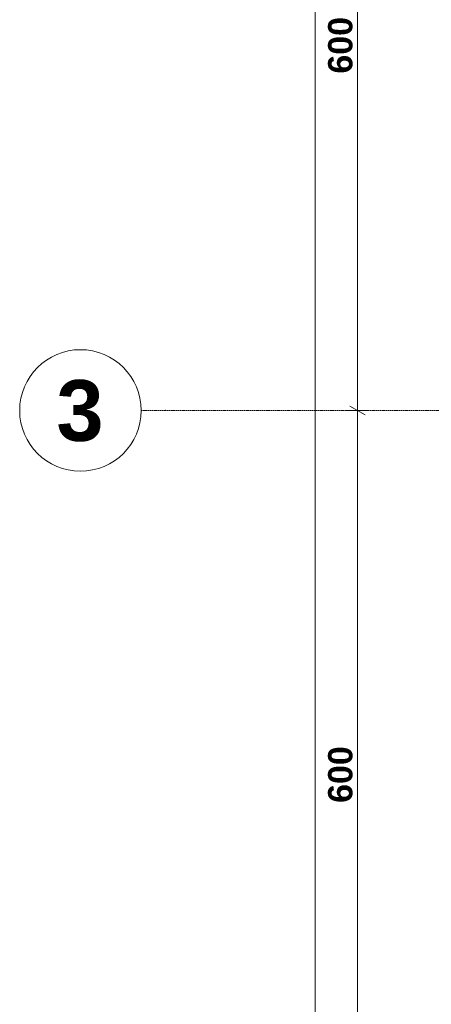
# Model space of a CAD drawing. Extents: x -7314 to 11761, y 144 to 9383.
# Tile 6 of 193: x 468 to 807, y 1498 to 2308. Entities that reach past the tile are written whole.
import ezdxf
from ezdxf.xclip import XClip

# ---------------------------------------------------------------- set-up
doc = ezdxf.new("R2010")
doc.units = 0
doc.header["$MEASUREMENT"] = 0
doc.header["$XCLIPFRAME"] = 0
doc.linetypes.add('Krawędzie ukryte', pattern=[68, 48, -20])
doc.layers.add('FORMA - Arch 01 - 410-K Osie', color=7, linetype='Continuous')
doc.layers.add('FORMA - Arch 04 - Wymiary ogólne', color=7, linetype='Continuous')
doc.styles.add('STYL_AUTOMATYCZNY_6', font='arial.ttf')
doc.styles.add('STYL_AUTOMATYCZNY_9', font='arial.ttf')

# ---------------------------------------------------------------- blocks, each defined once
blk = doc.blocks.new('Rysunek_1_1', base_point=(4185.3, -5972.4))
at = {"layer": 'FORMA - Arch 01 - 410-K Osie', "color": 7, "linetype": 'Krawędzie ukryte', "lineweight": 13, "ltscale": 0.025}
for p, q in [((587.6, 1986.9), (567.67, 1986.9)), ((3420.76, 1986.9), (587.6, 1986.9))]:
    blk.add_line(p, q, dxfattribs=at)
at = {"layer": 'FORMA - Arch 01 - 410-K Osie', "color": 7, "linetype": 'Continuous', "lineweight": 13, "ltscale": 0.025}
blk.add_circle((517.67, 1986.9), 50, dxfattribs=at)
at = {"layer": 'FORMA - Arch 01 - 410-K Osie', "color": 7, "linetype": 'Krawędzie ukryte', "lineweight": 13, "ltscale": 0.025}
blk.add_point((587.6, 1986.9), dxfattribs=at)
blk.add_point((587.6, 1986.9), dxfattribs=at)
at = {"layer": 'FORMA - Arch 04 - Wymiary ogólne', "color": 154, "linetype": 'Continuous', "lineweight": 13, "ltscale": 0.025}
for p, q in [((710.86, 721.9), (710.86, 7923.64)), ((745.86, 1986.9), (745.86, 2586.9)), ((755.23, 1986.9), (736.48, 1986.9)), ((739.61, 1990.51), (752.11, 1983.29)), ((745.86, 1386.9), (745.86, 1986.9))]:
    blk.add_line(p, q, dxfattribs=at)
at = {"layer": 'FORMA - Arch 01 - 410-K Osie', "color": 7, "linetype": 'Continuous', "lineweight": 13, "insert": (536.74, 2011.9), "char_height": 50, "attachment_point": 3, "style": 'STYL_AUTOMATYCZNY_6'}
blk.add_mtext('\\A1;{\\pqr;\\pt0;\\fArial|b1|i0|c238|p0;\\W1.000000;3}', dxfattribs=at)
at = {"layer": 'FORMA - Arch 04 - Wymiary ogólne', "color": 154, "linetype": 'Continuous', "lineweight": 13, "char_height": 20, "width": 45.7634, "attachment_point": 7, "rotation": 90, "style": 'STYL_AUTOMATYCZNY_9'}
for insert in [(741.86, 2264.02), (741.86, 1664.02)]:
    blk.add_mtext('\\A1;{\\pql;\\fArial|b1|i0|c238|p0;\\W1.000000;600}', dxfattribs=dict(at, insert=insert))

msp = doc.modelspace()

# ---------------------------------------------------------------- block references
at = {"lineweight": 20}
ref = msp.add_blockref('Rysunek_1_1', (4185.29965, -5972.39804), dxfattribs=at)
XClip(ref).set_block_clipping_path([(254.0251470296, 246.5573808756), (9689.7973583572, 9358.9497337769)])

doc.saveas('drawing.dxf')
